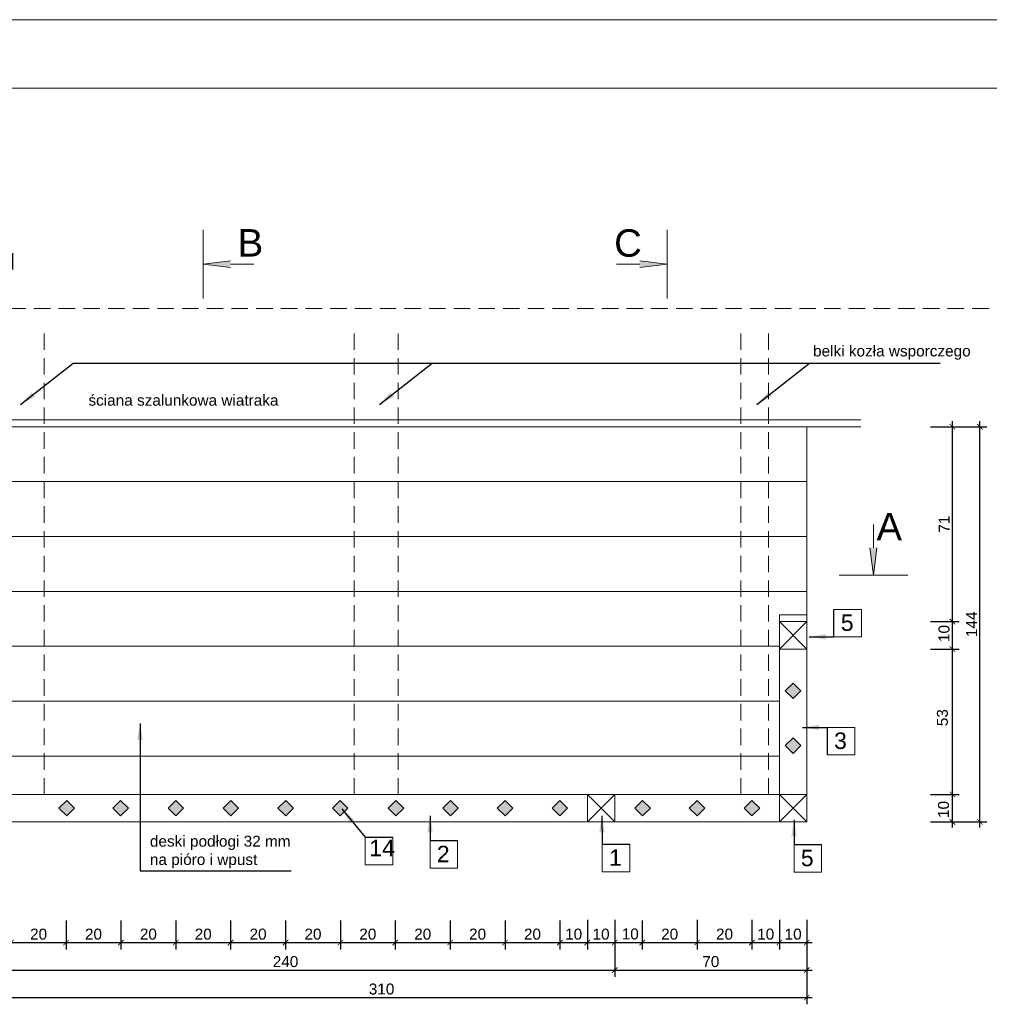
# Model space of a CAD drawing. Header units: millimetres. Extents: x -80660 to 263001, y 590205 to 619905.
# Tile 48 of 64: x 130040 to 133574, y 616317 to 619905. Entities that reach past the tile are written whole.
import ezdxf

# ---------------------------------------------------------------- set-up
doc = ezdxf.new("R2010")
doc.units = ezdxf.units.MM
doc.linetypes.add('DASHEDX2', pattern=[1.5, 1, -0.5])
doc.layers.add('l.c.9', color=3, linetype='Continuous', lineweight=9)
doc.layers.add('l.k.k. 5', color=4, linetype='DASHEDX2', lineweight=5)
doc.styles.add('styl1', font='arial.ttf')
doc.dimstyles.new('stefan', dxfattribs={"dimtxt": 80, "dimasz": 60, "dimexe": 35, "dimexo": 0, "dimgap": 10, "dimtad": 1, "dimdec": 1, "dimlfac": 0.1, "dimtxsty": 'styl1', "dimblk": 'ARCHTICK', "dimcen": 2.5, "dimdle": 25, "dimadec": 0, "dimazin": 0, "dimtfac": 1, "dimtdec": 1, "dimtmove": 0, "dimatfit": 3, "dimfxl": 1, "dimarcsym": 0})
doc.dimstyles.new('stefan - 1', dxfattribs={"dimtxt": 40, "dimasz": 20, "dimexe": 25, "dimexo": 20, "dimgap": 10, "dimtad": 1, "dimdec": 1, "dimlfac": 0.1, "dimtxsty": 'styl1', "dimblk": 'ARCHTICK', "dimcen": 2.5, "dimdle": 20, "dimadec": 0, "dimazin": 0, "dimtfac": 1, "dimtdec": 1, "dimtmove": 0, "dimatfit": 3, "dimfxl": 1, "dimarcsym": 0})

# ---------------------------------------------------------------- blocks, each defined once
blk = doc.blocks.new('_ArchTick')
at = {"color": 0, "const_width": 0.15}
blk.add_lwpolyline([(-0.5, -0.5), (0.5, 0.5)], dxfattribs=at)
blk = doc.blocks.new('*D613')
at = {"layer": 'Defpoints', "color": 0}
for p in [(133439.4, 618421.3), (133539.4, 618421.3), (133439.4, 616981.3)]:
    blk.add_point(p, dxfattribs=at)
at = {"layer": 'l.c.9', "color": 0, "lineweight": -2}
for p, q in [((133459.4, 618421.3), (133564.4, 618421.3)), ((133539.4, 616961.3), (133539.4, 618441.3)), ((133459.4, 616981.3), (133564.4, 616981.3))]:
    blk.add_line(p, q, dxfattribs=at)
at = {"layer": 'l.c.9', "color": 0, "lineweight": -2, "xscale": 20, "yscale": 20, "zscale": 20}
for p, rotation in [((133539.4, 618421.3), 90), ((133539.4, 616981.3), 270)]:
    blk.add_blockref('_ArchTick', p, dxfattribs=dict(at, rotation=rotation))
at = {"layer": 'l.c.9', "color": 0, "insert": (133509.3, 617701.3), "char_height": 40, "attachment_point": 5, "rotation": 90, "style": 'styl1'}
blk.add_mtext('144', dxfattribs=at)
blk = doc.blocks.new('*D612')
at = {"layer": 'Defpoints', "color": 0}
for p in [(133339.4, 618421.3), (133439.4, 618421.3), (133339.1, 617711.3)]:
    blk.add_point(p, dxfattribs=at)
at = {"layer": 'l.c.9', "color": 0, "lineweight": -2}
for p, q in [((133359.4, 618421.3), (133464.4, 618421.3)), ((133439.4, 617691.3), (133439.4, 618441.3)), ((133359.1, 617711.3), (133464.4, 617711.3))]:
    blk.add_line(p, q, dxfattribs=at)
at = {"layer": 'l.c.9', "color": 0, "lineweight": -2, "xscale": 20, "yscale": 20, "zscale": 20}
for p, rotation in [((133439.4, 618421.3), 90), ((133439.4, 617711.3), 270)]:
    blk.add_blockref('_ArchTick', p, dxfattribs=dict(at, rotation=rotation))
at = {"layer": 'l.c.9', "color": 0, "insert": (133409.3, 618066.3), "char_height": 40, "attachment_point": 5, "rotation": 90, "style": 'styl1'}
blk.add_mtext('71', dxfattribs=at)
blk = doc.blocks.new('*D611')
at = {"layer": 'Defpoints', "color": 0}
for p in [(133339.1, 617711.3), (133439.4, 617711.3), (133339.1, 617611.3)]:
    blk.add_point(p, dxfattribs=at)
at = {"layer": 'l.c.9', "color": 0, "lineweight": -2}
for p, q in [((133439.4, 617591.3), (133439.4, 617731.3)), ((133359.1, 617711.3), (133464.4, 617711.3)), ((133359.1, 617611.3), (133464.4, 617611.3))]:
    blk.add_line(p, q, dxfattribs=at)
at = {"layer": 'l.c.9', "color": 0, "lineweight": -2, "xscale": 20, "yscale": 20, "zscale": 20}
for p, rotation in [((133439.4, 617711.3), 90), ((133439.4, 617611.3), 270)]:
    blk.add_blockref('_ArchTick', p, dxfattribs=dict(at, rotation=rotation))
at = {"layer": 'l.c.9', "color": 0, "insert": (133409, 617667.8), "char_height": 40, "attachment_point": 5, "rotation": 90, "style": 'styl1'}
blk.add_mtext('10', dxfattribs=at)
blk = doc.blocks.new('*D610')
at = {"layer": 'Defpoints', "color": 0}
for p in [(133339.1, 617611.3), (133439.4, 617611.3), (133339.1, 617081.3)]:
    blk.add_point(p, dxfattribs=at)
at = {"layer": 'l.c.9', "color": 0, "lineweight": -2}
for p, q in [((133439.4, 617061.3), (133439.4, 617631.3)), ((133359.1, 617611.3), (133464.4, 617611.3)), ((133359.1, 617081.3), (133464.4, 617081.3))]:
    blk.add_line(p, q, dxfattribs=at)
at = {"layer": 'l.c.9', "color": 0, "lineweight": -2, "xscale": 20, "yscale": 20, "zscale": 20}
for p, rotation in [((133439.4, 617611.3), 90), ((133439.4, 617081.3), 270)]:
    blk.add_blockref('_ArchTick', p, dxfattribs=dict(at, rotation=rotation))
at = {"layer": 'l.c.9', "color": 0, "insert": (133403.1, 617361.2), "char_height": 40, "attachment_point": 5, "rotation": 90, "style": 'styl1'}
blk.add_mtext('53', dxfattribs=at)
blk = doc.blocks.new('*D609')
at = {"layer": 'Defpoints', "color": 0}
for p in [(133339.1, 617081.3), (133439.4, 617081.3), (133339.1, 616981.3)]:
    blk.add_point(p, dxfattribs=at)
at = {"layer": 'l.c.9', "color": 0, "lineweight": -2}
for p, q in [((133359.1, 617081.3), (133464.4, 617081.3)), ((133439.4, 616961.3), (133439.4, 617101.3)), ((133359.1, 616981.3), (133464.4, 616981.3))]:
    blk.add_line(p, q, dxfattribs=at)
at = {"layer": 'l.c.9', "color": 0, "lineweight": -2, "xscale": 20, "yscale": 20, "zscale": 20}
for p, rotation in [((133439.4, 617081.3), 90), ((133439.4, 616981.3), 270)]:
    blk.add_blockref('_ArchTick', p, dxfattribs=dict(at, rotation=rotation))
at = {"layer": 'l.c.9', "color": 0, "insert": (133407.2, 617026.6), "char_height": 40, "attachment_point": 5, "rotation": 90, "style": 'styl1'}
blk.add_mtext('10', dxfattribs=at)
blk = doc.blocks.new('*D634')
at = {"layer": 'Defpoints', "color": 0}
for p in [(132208.9, 616641.6), (132308.9, 616641.6), (132308.9, 616541.6)]:
    blk.add_point(p, dxfattribs=at)
at = {"layer": 'l.c.9', "color": 0, "lineweight": -2}
for p, q in [((132208.9, 616621.6), (132208.9, 616516.6)), ((132308.9, 616621.6), (132308.9, 616516.6)), ((132188.9, 616541.6), (132328.9, 616541.6))]:
    blk.add_line(p, q, dxfattribs=at)
at = {"layer": 'l.c.9', "color": 0, "lineweight": -2, "xscale": 20, "yscale": 20, "zscale": 20, "rotation": 180}
blk.add_blockref('_ArchTick', (132208.9, 616541.6), dxfattribs=at)
at = {"layer": 'l.c.9', "color": 0, "lineweight": -2, "xscale": 20, "yscale": 20, "zscale": 20}
blk.add_blockref('_ArchTick', (132308.9, 616541.6), dxfattribs=at)
at = {"layer": 'l.c.9', "color": 0, "insert": (132265.3, 616572.8), "char_height": 40, "attachment_point": 5, "style": 'styl1'}
blk.add_mtext('10', dxfattribs=at)
blk = doc.blocks.new('*D627')
at = {"layer": 'Defpoints', "color": 0}
for p in [(129808.9, 616541.6), (132208.9, 616541.6), (132208.9, 616441.6)]:
    blk.add_point(p, dxfattribs=at)
at = {"layer": 'l.c.9', "color": 0, "lineweight": -2}
for p, q in [((129808.9, 616521.6), (129808.9, 616416.6)), ((132208.9, 616521.6), (132208.9, 616416.6)), ((129788.9, 616441.6), (132228.9, 616441.6))]:
    blk.add_line(p, q, dxfattribs=at)
at = {"layer": 'l.c.9', "color": 0, "lineweight": -2, "xscale": 20, "yscale": 20, "zscale": 20, "rotation": 180}
blk.add_blockref('_ArchTick', (129808.9, 616441.6), dxfattribs=at)
at = {"layer": 'l.c.9', "color": 0, "lineweight": -2, "xscale": 20, "yscale": 20, "zscale": 20}
blk.add_blockref('_ArchTick', (132208.9, 616441.6), dxfattribs=at)
at = {"layer": 'l.c.9', "color": 0, "insert": (131008.9, 616472.1), "char_height": 40, "attachment_point": 5, "style": 'styl1'}
blk.add_mtext('240', dxfattribs=at)
blk = doc.blocks.new('*D626')
at = {"layer": 'Defpoints', "color": 0}
for p in [(132008.9, 616641.6), (132108.9, 616641.6), (132108.9, 616541.6)]:
    blk.add_point(p, dxfattribs=at)
at = {"layer": 'l.c.9', "color": 0, "lineweight": -2}
for p, q in [((132008.9, 616621.6), (132008.9, 616516.6)), ((132108.9, 616621.6), (132108.9, 616516.6)), ((131988.9, 616541.6), (132128.9, 616541.6))]:
    blk.add_line(p, q, dxfattribs=at)
at = {"layer": 'l.c.9', "color": 0, "lineweight": -2, "xscale": 20, "yscale": 20, "zscale": 20, "rotation": 180}
blk.add_blockref('_ArchTick', (132008.9, 616541.6), dxfattribs=at)
at = {"layer": 'l.c.9', "color": 0, "lineweight": -2, "xscale": 20, "yscale": 20, "zscale": 20}
blk.add_blockref('_ArchTick', (132108.9, 616541.6), dxfattribs=at)
at = {"layer": 'l.c.9', "color": 0, "insert": (132058.9, 616572.1), "char_height": 40, "attachment_point": 5, "style": 'styl1'}
blk.add_mtext('10', dxfattribs=at)
blk = doc.blocks.new('*D625')
at = {"layer": 'Defpoints', "color": 0}
for p in [(131808.9, 616641.6), (132008.9, 616641.6), (132008.9, 616541.6)]:
    blk.add_point(p, dxfattribs=at)
at = {"layer": 'l.c.9', "color": 0, "lineweight": -2}
for p, q in [((131808.9, 616621.6), (131808.9, 616516.6)), ((132008.9, 616621.6), (132008.9, 616516.6)), ((131788.9, 616541.6), (132028.9, 616541.6))]:
    blk.add_line(p, q, dxfattribs=at)
at = {"layer": 'l.c.9', "color": 0, "lineweight": -2, "xscale": 20, "yscale": 20, "zscale": 20, "rotation": 180}
blk.add_blockref('_ArchTick', (131808.9, 616541.6), dxfattribs=at)
at = {"layer": 'l.c.9', "color": 0, "lineweight": -2, "xscale": 20, "yscale": 20, "zscale": 20}
blk.add_blockref('_ArchTick', (132008.9, 616541.6), dxfattribs=at)
at = {"layer": 'l.c.9', "color": 0, "insert": (131908.9, 616572.1), "char_height": 40, "attachment_point": 5, "style": 'styl1'}
blk.add_mtext('20', dxfattribs=at)
blk = doc.blocks.new('*D624')
at = {"layer": 'Defpoints', "color": 0}
for p in [(131608.9, 616641.6), (131808.9, 616641.6), (131808.9, 616541.6)]:
    blk.add_point(p, dxfattribs=at)
at = {"layer": 'l.c.9', "color": 0, "lineweight": -2}
for p, q in [((131608.9, 616621.6), (131608.9, 616516.6)), ((131808.9, 616621.6), (131808.9, 616516.6)), ((131588.9, 616541.6), (131828.9, 616541.6))]:
    blk.add_line(p, q, dxfattribs=at)
at = {"layer": 'l.c.9', "color": 0, "lineweight": -2, "xscale": 20, "yscale": 20, "zscale": 20, "rotation": 180}
blk.add_blockref('_ArchTick', (131608.9, 616541.6), dxfattribs=at)
at = {"layer": 'l.c.9', "color": 0, "lineweight": -2, "xscale": 20, "yscale": 20, "zscale": 20}
blk.add_blockref('_ArchTick', (131808.9, 616541.6), dxfattribs=at)
at = {"layer": 'l.c.9', "color": 0, "insert": (131708.9, 616572.1), "char_height": 40, "attachment_point": 5, "style": 'styl1'}
blk.add_mtext('20', dxfattribs=at)
blk = doc.blocks.new('*D623')
at = {"layer": 'Defpoints', "color": 0}
for p in [(131408.9, 616641.6), (131608.9, 616641.6), (131608.9, 616541.6)]:
    blk.add_point(p, dxfattribs=at)
at = {"layer": 'l.c.9', "color": 0, "lineweight": -2}
for p, q in [((131408.9, 616621.6), (131408.9, 616516.6)), ((131608.9, 616621.6), (131608.9, 616516.6)), ((131388.9, 616541.6), (131628.9, 616541.6))]:
    blk.add_line(p, q, dxfattribs=at)
at = {"layer": 'l.c.9', "color": 0, "lineweight": -2, "xscale": 20, "yscale": 20, "zscale": 20, "rotation": 180}
blk.add_blockref('_ArchTick', (131408.9, 616541.6), dxfattribs=at)
at = {"layer": 'l.c.9', "color": 0, "lineweight": -2, "xscale": 20, "yscale": 20, "zscale": 20}
blk.add_blockref('_ArchTick', (131608.9, 616541.6), dxfattribs=at)
at = {"layer": 'l.c.9', "color": 0, "insert": (131508.9, 616572.1), "char_height": 40, "attachment_point": 5, "style": 'styl1'}
blk.add_mtext('20', dxfattribs=at)
blk = doc.blocks.new('*D622')
at = {"layer": 'Defpoints', "color": 0}
for p in [(131208.9, 616641.6), (131408.9, 616641.6), (131408.9, 616541.6)]:
    blk.add_point(p, dxfattribs=at)
at = {"layer": 'l.c.9', "color": 0, "lineweight": -2}
for p, q in [((131208.9, 616621.6), (131208.9, 616516.6)), ((131408.9, 616621.6), (131408.9, 616516.6)), ((131188.9, 616541.6), (131428.9, 616541.6))]:
    blk.add_line(p, q, dxfattribs=at)
at = {"layer": 'l.c.9', "color": 0, "lineweight": -2, "xscale": 20, "yscale": 20, "zscale": 20, "rotation": 180}
blk.add_blockref('_ArchTick', (131208.9, 616541.6), dxfattribs=at)
at = {"layer": 'l.c.9', "color": 0, "lineweight": -2, "xscale": 20, "yscale": 20, "zscale": 20}
blk.add_blockref('_ArchTick', (131408.9, 616541.6), dxfattribs=at)
at = {"layer": 'l.c.9', "color": 0, "insert": (131308.9, 616572.1), "char_height": 40, "attachment_point": 5, "style": 'styl1'}
blk.add_mtext('20', dxfattribs=at)
blk = doc.blocks.new('*D621')
at = {"layer": 'Defpoints', "color": 0}
for p in [(131008.9, 616641.6), (131208.9, 616641.6), (131208.9, 616541.6)]:
    blk.add_point(p, dxfattribs=at)
at = {"layer": 'l.c.9', "color": 0, "lineweight": -2}
for p, q in [((131008.9, 616621.6), (131008.9, 616516.6)), ((131208.9, 616621.6), (131208.9, 616516.6)), ((130988.9, 616541.6), (131228.9, 616541.6))]:
    blk.add_line(p, q, dxfattribs=at)
at = {"layer": 'l.c.9', "color": 0, "lineweight": -2, "xscale": 20, "yscale": 20, "zscale": 20, "rotation": 180}
blk.add_blockref('_ArchTick', (131008.9, 616541.6), dxfattribs=at)
at = {"layer": 'l.c.9', "color": 0, "lineweight": -2, "xscale": 20, "yscale": 20, "zscale": 20}
blk.add_blockref('_ArchTick', (131208.9, 616541.6), dxfattribs=at)
at = {"layer": 'l.c.9', "color": 0, "insert": (131108.9, 616572.1), "char_height": 40, "attachment_point": 5, "style": 'styl1'}
blk.add_mtext('20', dxfattribs=at)
blk = doc.blocks.new('*D620')
at = {"layer": 'Defpoints', "color": 0}
for p in [(130808.9, 616641.6), (131008.9, 616641.6), (131008.9, 616541.6)]:
    blk.add_point(p, dxfattribs=at)
at = {"layer": 'l.c.9', "color": 0, "lineweight": -2}
for p, q in [((130808.9, 616621.6), (130808.9, 616516.6)), ((131008.9, 616621.6), (131008.9, 616516.6)), ((130788.9, 616541.6), (131028.9, 616541.6))]:
    blk.add_line(p, q, dxfattribs=at)
at = {"layer": 'l.c.9', "color": 0, "lineweight": -2, "xscale": 20, "yscale": 20, "zscale": 20, "rotation": 180}
blk.add_blockref('_ArchTick', (130808.9, 616541.6), dxfattribs=at)
at = {"layer": 'l.c.9', "color": 0, "lineweight": -2, "xscale": 20, "yscale": 20, "zscale": 20}
blk.add_blockref('_ArchTick', (131008.9, 616541.6), dxfattribs=at)
at = {"layer": 'l.c.9', "color": 0, "insert": (130908.9, 616572.1), "char_height": 40, "attachment_point": 5, "style": 'styl1'}
blk.add_mtext('20', dxfattribs=at)
blk = doc.blocks.new('*D619')
at = {"layer": 'Defpoints', "color": 0}
for p in [(130608.9, 616641.6), (130808.9, 616641.6), (130808.9, 616541.6)]:
    blk.add_point(p, dxfattribs=at)
at = {"layer": 'l.c.9', "color": 0, "lineweight": -2}
for p, q in [((130608.9, 616621.6), (130608.9, 616516.6)), ((130808.9, 616621.6), (130808.9, 616516.6)), ((130588.9, 616541.6), (130828.9, 616541.6))]:
    blk.add_line(p, q, dxfattribs=at)
at = {"layer": 'l.c.9', "color": 0, "lineweight": -2, "xscale": 20, "yscale": 20, "zscale": 20, "rotation": 180}
blk.add_blockref('_ArchTick', (130608.9, 616541.6), dxfattribs=at)
at = {"layer": 'l.c.9', "color": 0, "lineweight": -2, "xscale": 20, "yscale": 20, "zscale": 20}
blk.add_blockref('_ArchTick', (130808.9, 616541.6), dxfattribs=at)
at = {"layer": 'l.c.9', "color": 0, "insert": (130708.9, 616572.1), "char_height": 40, "attachment_point": 5, "style": 'styl1'}
blk.add_mtext('20', dxfattribs=at)
blk = doc.blocks.new('*D618')
at = {"layer": 'Defpoints', "color": 0}
for p in [(130408.9, 616641.6), (130608.9, 616641.6), (130608.9, 616541.6)]:
    blk.add_point(p, dxfattribs=at)
at = {"layer": 'l.c.9', "color": 0, "lineweight": -2}
for p, q in [((130408.9, 616621.6), (130408.9, 616516.6)), ((130608.9, 616621.6), (130608.9, 616516.6)), ((130388.9, 616541.6), (130628.9, 616541.6))]:
    blk.add_line(p, q, dxfattribs=at)
at = {"layer": 'l.c.9', "color": 0, "lineweight": -2, "xscale": 20, "yscale": 20, "zscale": 20, "rotation": 180}
blk.add_blockref('_ArchTick', (130408.9, 616541.6), dxfattribs=at)
at = {"layer": 'l.c.9', "color": 0, "lineweight": -2, "xscale": 20, "yscale": 20, "zscale": 20}
blk.add_blockref('_ArchTick', (130608.9, 616541.6), dxfattribs=at)
at = {"layer": 'l.c.9', "color": 0, "insert": (130508.9, 616572.1), "char_height": 40, "attachment_point": 5, "style": 'styl1'}
blk.add_mtext('20', dxfattribs=at)
blk = doc.blocks.new('*D617')
at = {"layer": 'Defpoints', "color": 0}
for p in [(130208.9, 616641.6), (130408.9, 616641.6), (130408.9, 616541.6)]:
    blk.add_point(p, dxfattribs=at)
at = {"layer": 'l.c.9', "color": 0, "lineweight": -2}
for p, q in [((130208.9, 616621.6), (130208.9, 616516.6)), ((130408.9, 616621.6), (130408.9, 616516.6)), ((130188.9, 616541.6), (130428.9, 616541.6))]:
    blk.add_line(p, q, dxfattribs=at)
at = {"layer": 'l.c.9', "color": 0, "lineweight": -2, "xscale": 20, "yscale": 20, "zscale": 20, "rotation": 180}
blk.add_blockref('_ArchTick', (130208.9, 616541.6), dxfattribs=at)
at = {"layer": 'l.c.9', "color": 0, "lineweight": -2, "xscale": 20, "yscale": 20, "zscale": 20}
blk.add_blockref('_ArchTick', (130408.9, 616541.6), dxfattribs=at)
at = {"layer": 'l.c.9', "color": 0, "insert": (130308.9, 616572.1), "char_height": 40, "attachment_point": 5, "style": 'styl1'}
blk.add_mtext('20', dxfattribs=at)
blk = doc.blocks.new('*D616')
at = {"layer": 'Defpoints', "color": 0}
for p in [(130008.9, 616641.6), (130208.9, 616641.6), (130208.9, 616541.6)]:
    blk.add_point(p, dxfattribs=at)
at = {"layer": 'l.c.9', "color": 0, "lineweight": -2}
for p, q in [((130008.9, 616621.6), (130008.9, 616516.6)), ((130208.9, 616621.6), (130208.9, 616516.6)), ((129988.9, 616541.6), (130228.9, 616541.6))]:
    blk.add_line(p, q, dxfattribs=at)
at = {"layer": 'l.c.9', "color": 0, "lineweight": -2, "xscale": 20, "yscale": 20, "zscale": 20, "rotation": 180}
blk.add_blockref('_ArchTick', (130008.9, 616541.6), dxfattribs=at)
at = {"layer": 'l.c.9', "color": 0, "lineweight": -2, "xscale": 20, "yscale": 20, "zscale": 20}
blk.add_blockref('_ArchTick', (130208.9, 616541.6), dxfattribs=at)
at = {"layer": 'l.c.9', "color": 0, "insert": (130108.9, 616572.1), "char_height": 40, "attachment_point": 5, "style": 'styl1'}
blk.add_mtext('20', dxfattribs=at)
blk = doc.blocks.new('*D635')
at = {"layer": 'Defpoints', "color": 0}
for p in [(132108.9, 616644.2), (132208.9, 616644.2), (132208.9, 616541.6)]:
    blk.add_point(p, dxfattribs=at)
at = {"layer": 'l.c.9', "color": 0, "lineweight": -2}
for p, q in [((132108.9, 616624.2), (132108.9, 616516.6)), ((132208.9, 616624.2), (132208.9, 616516.6)), ((132088.9, 616541.6), (132228.9, 616541.6))]:
    blk.add_line(p, q, dxfattribs=at)
at = {"layer": 'l.c.9', "color": 0, "lineweight": -2, "xscale": 20, "yscale": 20, "zscale": 20, "rotation": 180}
blk.add_blockref('_ArchTick', (132108.9, 616541.6), dxfattribs=at)
at = {"layer": 'l.c.9', "color": 0, "lineweight": -2, "xscale": 20, "yscale": 20, "zscale": 20}
blk.add_blockref('_ArchTick', (132208.9, 616541.6), dxfattribs=at)
at = {"layer": 'l.c.9', "color": 0, "insert": (132158.9, 616572.1), "char_height": 40, "attachment_point": 5, "style": 'styl1'}
blk.add_mtext('10', dxfattribs=at)
blk = doc.blocks.new('*D636')
at = {"layer": 'Defpoints', "color": 0}
for p in [(132308.9, 616641.6), (132508.8, 616644.2), (132508.8, 616541.6)]:
    blk.add_point(p, dxfattribs=at)
at = {"layer": 'l.c.9', "color": 0, "lineweight": -2}
for p, q in [((132308.9, 616621.6), (132308.9, 616516.6)), ((132508.8, 616624.2), (132508.8, 616516.6)), ((132288.9, 616541.6), (132528.8, 616541.6))]:
    blk.add_line(p, q, dxfattribs=at)
at = {"layer": 'l.c.9', "color": 0, "lineweight": -2, "xscale": 20, "yscale": 20, "zscale": 20, "rotation": 180}
blk.add_blockref('_ArchTick', (132308.9, 616541.6), dxfattribs=at)
at = {"layer": 'l.c.9', "color": 0, "lineweight": -2, "xscale": 20, "yscale": 20, "zscale": 20}
blk.add_blockref('_ArchTick', (132508.8, 616541.6), dxfattribs=at)
at = {"layer": 'l.c.9', "color": 0, "insert": (132408.9, 616572.1), "char_height": 40, "attachment_point": 5, "style": 'styl1'}
blk.add_mtext('20', dxfattribs=at)
blk = doc.blocks.new('*D637')
at = {"layer": 'Defpoints', "color": 0}
for p in [(132508.8, 616644.2), (132708.9, 616644.2), (132708.9, 616541.6)]:
    blk.add_point(p, dxfattribs=at)
at = {"layer": 'l.c.9', "color": 0, "lineweight": -2}
for p, q in [((132508.8, 616624.2), (132508.8, 616516.6)), ((132708.9, 616624.2), (132708.9, 616516.6)), ((132488.8, 616541.6), (132728.9, 616541.6))]:
    blk.add_line(p, q, dxfattribs=at)
at = {"layer": 'l.c.9', "color": 0, "lineweight": -2, "xscale": 20, "yscale": 20, "zscale": 20, "rotation": 180}
blk.add_blockref('_ArchTick', (132508.8, 616541.6), dxfattribs=at)
at = {"layer": 'l.c.9', "color": 0, "lineweight": -2, "xscale": 20, "yscale": 20, "zscale": 20}
blk.add_blockref('_ArchTick', (132708.9, 616541.6), dxfattribs=at)
at = {"layer": 'l.c.9', "color": 0, "insert": (132608.9, 616572.1), "char_height": 40, "attachment_point": 5, "style": 'styl1'}
blk.add_mtext('20', dxfattribs=at)
blk = doc.blocks.new('*D638')
at = {"layer": 'Defpoints', "color": 0}
for p in [(132708.9, 616644.2), (132808.9, 616644.2), (132808.9, 616541.6)]:
    blk.add_point(p, dxfattribs=at)
at = {"layer": 'l.c.9', "color": 0, "lineweight": -2}
for p, q in [((132708.9, 616624.2), (132708.9, 616516.6)), ((132808.9, 616624.2), (132808.9, 616516.6)), ((132688.9, 616541.6), (132828.9, 616541.6))]:
    blk.add_line(p, q, dxfattribs=at)
at = {"layer": 'l.c.9', "color": 0, "lineweight": -2, "xscale": 20, "yscale": 20, "zscale": 20, "rotation": 180}
blk.add_blockref('_ArchTick', (132708.9, 616541.6), dxfattribs=at)
at = {"layer": 'l.c.9', "color": 0, "lineweight": -2, "xscale": 20, "yscale": 20, "zscale": 20}
blk.add_blockref('_ArchTick', (132808.9, 616541.6), dxfattribs=at)
at = {"layer": 'l.c.9', "color": 0, "insert": (132758.9, 616572.1), "char_height": 40, "attachment_point": 5, "style": 'styl1'}
blk.add_mtext('10', dxfattribs=at)
blk = doc.blocks.new('*D639')
at = {"layer": 'Defpoints', "color": 0}
for p in [(132808.9, 616644.2), (132908.9, 616644.2), (132908.9, 616541.6)]:
    blk.add_point(p, dxfattribs=at)
at = {"layer": 'l.c.9', "color": 0, "lineweight": -2}
for p, q in [((132808.9, 616624.2), (132808.9, 616516.6)), ((132908.9, 616624.2), (132908.9, 616516.6)), ((132788.9, 616541.6), (132928.9, 616541.6))]:
    blk.add_line(p, q, dxfattribs=at)
at = {"layer": 'l.c.9', "color": 0, "lineweight": -2, "xscale": 20, "yscale": 20, "zscale": 20, "rotation": 180}
blk.add_blockref('_ArchTick', (132808.9, 616541.6), dxfattribs=at)
at = {"layer": 'l.c.9', "color": 0, "lineweight": -2, "xscale": 20, "yscale": 20, "zscale": 20}
blk.add_blockref('_ArchTick', (132908.9, 616541.6), dxfattribs=at)
at = {"layer": 'l.c.9', "color": 0, "insert": (132858.9, 616572.1), "char_height": 40, "attachment_point": 5, "style": 'styl1'}
blk.add_mtext('10', dxfattribs=at)
blk = doc.blocks.new('*D659')
at = {"layer": 'Defpoints', "color": 0}
for p in [(132208.9, 616541.6), (132908.9, 616541.6), (132908.9, 616441.6)]:
    blk.add_point(p, dxfattribs=at)
at = {"layer": 'l.c.9', "color": 0, "lineweight": -2}
for p, q in [((132208.9, 616521.6), (132208.9, 616416.6)), ((132908.9, 616521.6), (132908.9, 616416.6)), ((132188.9, 616441.6), (132928.9, 616441.6))]:
    blk.add_line(p, q, dxfattribs=at)
at = {"layer": 'l.c.9', "color": 0, "lineweight": -2, "xscale": 20, "yscale": 20, "zscale": 20, "rotation": 180}
blk.add_blockref('_ArchTick', (132208.9, 616441.6), dxfattribs=at)
at = {"layer": 'l.c.9', "color": 0, "lineweight": -2, "xscale": 20, "yscale": 20, "zscale": 20}
blk.add_blockref('_ArchTick', (132908.9, 616441.6), dxfattribs=at)
at = {"layer": 'l.c.9', "color": 0, "insert": (132558.9, 616472.1), "char_height": 40, "attachment_point": 5, "style": 'styl1'}
blk.add_mtext('70', dxfattribs=at)
blk = doc.blocks.new('*D660')
at = {"layer": 'Defpoints', "color": 0}
for p in [(129808.9, 616441.6), (132908.9, 616441.6), (132908.9, 616341.6)]:
    blk.add_point(p, dxfattribs=at)
at = {"layer": 'l.c.9', "color": 0, "lineweight": -2}
for p, q in [((129808.9, 616421.6), (129808.9, 616316.6)), ((132908.9, 616421.6), (132908.9, 616316.6)), ((129788.9, 616341.6), (132928.9, 616341.6))]:
    blk.add_line(p, q, dxfattribs=at)
at = {"layer": 'l.c.9', "color": 0, "lineweight": -2, "xscale": 20, "yscale": 20, "zscale": 20, "rotation": 180}
blk.add_blockref('_ArchTick', (129808.9, 616341.6), dxfattribs=at)
at = {"layer": 'l.c.9', "color": 0, "lineweight": -2, "xscale": 20, "yscale": 20, "zscale": 20}
blk.add_blockref('_ArchTick', (132908.9, 616341.6), dxfattribs=at)
at = {"layer": 'l.c.9', "color": 0, "insert": (131358.9, 616372.1), "char_height": 40, "attachment_point": 5, "style": 'styl1'}
blk.add_mtext('310', dxfattribs=at)

msp = doc.modelspace()

# ---------------------------------------------------------------- hatches: boundary and pattern name
at = {"layer": 'l.c.9'}
for points in [[(130708.12, 619013.65), (130808.12, 619026.15), (130808.12, 619001.15)], [(132400.13, 619013.65), (132300.13, 619026.15), (132300.13, 619001.15)], [(133151.43, 617880.02), (133163.93, 617980.02), (133138.93, 617980.02)], [(132887, 617459.13), (132858.71, 617487.41), (132830.43, 617459.13), (132858.71, 617430.85)], [(132858.71, 617287.41), (132830.43, 617259.13), (132858.71, 617230.85), (132887, 617259.13)], [(130239.66, 617031.25), (130211.37, 617059.54), (130183.09, 617031.25), (130211.37, 617002.97)], [(130436.03, 617031.25), (130407.75, 617059.54), (130379.46, 617031.25), (130407.75, 617002.97)], [(130637.34, 617031.25), (130609.05, 617059.54), (130580.77, 617031.25), (130609.05, 617002.97)], [(130837.92, 617031.25), (130809.64, 617059.54), (130781.35, 617031.25), (130809.64, 617002.97)], [(131009.71, 617059.54), (130981.43, 617031.25), (131009.71, 617002.97), (131038, 617031.25)], [(131236.38, 617031.25), (131208.09, 617059.54), (131179.81, 617031.25), (131208.09, 617002.97)], [(131439.62, 617031.25), (131411.34, 617059.54), (131383.05, 617031.25), (131411.34, 617002.97)], [(131610.2, 617059.54), (131581.92, 617031.25), (131610.2, 617002.97), (131638.49, 617031.25)], [(131837.11, 617031.25), (131808.83, 617059.54), (131780.54, 617031.25), (131808.83, 617002.97)], [(132037.17, 617031.25), (132008.89, 617059.54), (131980.61, 617031.25), (132008.89, 617002.97)], [(132310.2, 617059.54), (132281.92, 617031.25), (132310.2, 617002.97), (132338.49, 617031.25)], [(132537.11, 617031.25), (132508.83, 617059.54), (132480.54, 617031.25), (132508.83, 617002.97)], [(132737.17, 617031.25), (132708.89, 617059.54), (132680.61, 617031.25), (132708.89, 617002.97)]]:
    msp.add_hatch(color=0, dxfattribs=at).paths.add_polyline_path(points)

# ---------------------------------------------------------------- linework, layer by layer
at = {"layer": 'l.c.9', "color": 0}
for p, q in [((128231.57, 619904.52), (138731.57, 619904.52)), ((128981.57, 619654.52), (138606.57, 619654.52)), ((130708.12, 619138.65), (130708.12, 618888.65)), ((132400.13, 619138.65), (132400.13, 618888.65)), ((130708.12, 619013.65), (130808.12, 619026.15)), ((132400.13, 619013.65), (132300.13, 619026.15)), ((130708.12, 619013.65), (130808.12, 619001.15)), ((130893.3, 619013.65), (130808.12, 619013.65)), ((132214.95, 619013.65), (132300.13, 619013.65)), ((132400.13, 619013.65), (132300.13, 619001.15)), ((129648.89, 618446.25), (133105.5, 618446.25)), ((129623.89, 618421.25), (133105.5, 618421.25)), ((132908.89, 616981.25), (132908.89, 618421.25)), ((129908.89, 618221.25), (132908.89, 618221.25)), ((133151.43, 618065.2), (133151.43, 617980.02)), ((129908.89, 618021.25), (132908.89, 618021.25)), ((133151.43, 617880.02), (133138.93, 617980.02)), ((133151.43, 617880.02), (133163.93, 617980.02)), ((133276.43, 617880.02), (133026.43, 617880.02)), ((129908.89, 617821.25), (132908.89, 617821.25)), ((132808.89, 617736.25), (132908.89, 617736.25)), ((132808.89, 616981.25), (132808.89, 617736.25)), ((132808.89, 617711.25), (132908.89, 617611.25)), ((132908.89, 617711.25), (132808.89, 617611.25)), ((132808.89, 617711.25), (132908.89, 617711.25)), ((129908.89, 617621.25), (132808.89, 617621.25)), ((132808.89, 617611.25), (132908.89, 617611.25)), ((132830.43, 617459.13), (132858.71, 617487.41)), ((132830.43, 617459.13), (132858.71, 617487.41)), ((132858.71, 617487.41), (132887, 617459.13)), ((132830.43, 617459.13), (132858.71, 617430.85)), ((132858.71, 617430.85), (132887, 617459.13)), ((129908.89, 617421.25), (132808.89, 617421.25)), ((132830.43, 617259.13), (132858.71, 617287.41)), ((132830.43, 617259.13), (132858.71, 617287.41)), ((132830.43, 617259.13), (132858.71, 617230.85)), ((132858.71, 617287.41), (132887, 617259.13)), ((132858.71, 617230.85), (132887, 617259.13)), ((129908.89, 617221.25), (132808.89, 617221.25)), ((129808.89, 617081.25), (132908.89, 617081.25)), ((132108.89, 617081.25), (132208.89, 616981.25)), ((132208.89, 617081.25), (132108.89, 616981.25)), ((132108.89, 616981.25), (132108.89, 617081.25)), ((132208.89, 616981.25), (132208.89, 617081.25)), ((132808.89, 617081.25), (132908.89, 616981.25)), ((132908.89, 617081.25), (132808.89, 616981.25)), ((130183.09, 617031.25), (130211.37, 617059.54)), ((130183.09, 617031.25), (130211.37, 617059.54)), ((130211.37, 617059.54), (130239.66, 617031.25)), ((130379.46, 617031.25), (130407.75, 617059.54)), ((130379.46, 617031.25), (130407.75, 617059.54)), ((130407.75, 617059.54), (130436.03, 617031.25)), ((130580.77, 617031.25), (130609.05, 617059.54)), ((130580.77, 617031.25), (130609.05, 617059.54)), ((130609.05, 617059.54), (130637.34, 617031.25)), ((130781.35, 617031.25), (130809.64, 617059.54)), ((130781.35, 617031.25), (130809.64, 617059.54)), ((130809.64, 617059.54), (130837.92, 617031.25)), ((130981.43, 617031.25), (131009.71, 617059.54)), ((130981.43, 617031.25), (131009.71, 617059.54)), ((131009.71, 617059.54), (131038, 617031.25)), ((131179.81, 617031.25), (131208.09, 617059.54)), ((131179.81, 617031.25), (131208.09, 617059.54)), ((131208.09, 617059.54), (131236.38, 617031.25)), ((131383.05, 617031.25), (131411.34, 617059.54)), ((131383.05, 617031.25), (131411.34, 617059.54)), ((131411.34, 617059.54), (131439.62, 617031.25)), ((131581.92, 617031.25), (131610.2, 617059.54)), ((131581.92, 617031.25), (131610.2, 617059.54)), ((131610.2, 617059.54), (131638.49, 617031.25)), ((131780.54, 617031.25), (131808.83, 617059.54)), ((131780.54, 617031.25), (131808.83, 617059.54)), ((131808.83, 617059.54), (131837.11, 617031.25)), ((131980.61, 617031.25), (132008.89, 617059.54)), ((132008.89, 617059.54), (132037.17, 617031.25)), ((132281.92, 617031.25), (132310.2, 617059.54)), ((132281.92, 617031.25), (132310.2, 617059.54)), ((132310.2, 617059.54), (132338.49, 617031.25)), ((132480.54, 617031.25), (132508.83, 617059.54)), ((132480.54, 617031.25), (132508.83, 617059.54)), ((132508.83, 617059.54), (132537.11, 617031.25)), ((132680.61, 617031.25), (132708.89, 617059.54)), ((132708.89, 617059.54), (132737.17, 617031.25)), ((130183.09, 617031.25), (130211.37, 617002.97)), ((130211.37, 617002.97), (130239.66, 617031.25)), ((130379.46, 617031.25), (130407.75, 617002.97)), ((130407.75, 617002.97), (130436.03, 617031.25)), ((130580.77, 617031.25), (130609.05, 617002.97)), ((130609.05, 617002.97), (130637.34, 617031.25)), ((130781.35, 617031.25), (130809.64, 617002.97)), ((130809.64, 617002.97), (130837.92, 617031.25)), ((130981.43, 617031.25), (131009.71, 617002.97)), ((131009.71, 617002.97), (131038, 617031.25)), ((131179.81, 617031.25), (131208.09, 617002.97)), ((131208.09, 617002.97), (131236.38, 617031.25)), ((131383.05, 617031.25), (131411.34, 617002.97)), ((131411.34, 617002.97), (131439.62, 617031.25)), ((131581.92, 617031.25), (131610.2, 617002.97)), ((131610.2, 617002.97), (131638.49, 617031.25)), ((131780.54, 617031.25), (131808.83, 617002.97)), ((131808.83, 617002.97), (131837.11, 617031.25)), ((131980.61, 617031.25), (132008.89, 617002.97)), ((132008.89, 617002.97), (132037.17, 617031.25)), ((132281.92, 617031.25), (132310.2, 617002.97)), ((132310.2, 617002.97), (132338.49, 617031.25)), ((132480.54, 617031.25), (132508.83, 617002.97)), ((132508.83, 617002.97), (132537.11, 617031.25)), ((132680.61, 617031.25), (132708.89, 617002.97)), ((132708.89, 617002.97), (132737.17, 617031.25)), ((129808.89, 616981.25), (132908.89, 616981.25))]:
    msp.add_line(p, q, dxfattribs=at)
for points in [[(133007.84, 617655.75), (133007.84, 617755.75), (133108.08, 617755.75), (133108.08, 617655.75)], [(132983.35, 617225.61), (132983.35, 617325.61), (133083.59, 617325.61), (133083.59, 617225.61)], [(131299.52, 616825.43), (131299.52, 616925.43), (131399.76, 616925.43), (131399.76, 616825.43)], [(131535.59, 616812.94), (131535.59, 616912.94), (131635.83, 616912.94), (131635.83, 616812.94)], [(132163.15, 616799.74), (132163.15, 616899.74), (132263.39, 616899.74), (132263.39, 616799.74)], [(132862.22, 616798.37), (132862.22, 616898.37), (132962.46, 616898.37), (132962.46, 616798.37)]]:
    msp.add_lwpolyline(points, close=True, dxfattribs=at)
at = {"layer": 'l.k.k. 5', "color": 0, "ltscale": 60}
for p, q in [((129282.04, 618851.87), (133875.3, 618851.87)), ((130128.89, 617081.25), (130128.89, 618780.65)), ((131258.89, 617081.25), (131258.89, 618780.65)), ((131418.89, 617081.25), (131418.89, 618780.65)), ((132668.89, 617081.25), (132668.89, 618780.65)), ((132768.89, 617081.25), (132768.89, 618780.65))]:
    msp.add_line(p, q, dxfattribs=at)

# ---------------------------------------------------------------- texts
at = {"layer": 'l.c.9', "color": 0, "width": 2924.252, "attachment_point": 1}
for s, insert, char_height in [('{\\fArial|b0|i0|c238|p34;B}', (130834.43, 619141.38), 100), ('{\\fArial|b0|i0|c238|p34;C}', (132206.59, 619140.68), 100), ('\\pl59.9444;{\\fArial|b1|i0|c238|p34;RZUT GALERYJKI}', (129235.62, 619054.01), 60), ('{\\fArial|b0|i0|c238|p34;belki kozła wsporczego}', (132931.48, 618717.45), 40), ('{\\fArial|b0|i0|c238|p34;ściana szalunkowa wiatraka}', (130290.57, 618537.93), 40), ('{\\fArial|b0|i0|c238|p34;A}', (133162.79, 618107.19), 100), ('{\\fArial|b0|i0|c238|p34; 5}', (133009.4, 617737.25), 60), ('{\\fArial|b0|i0|c238|p34; 3}', (132984.92, 617307.11), 60), ('{\\fArial|b0|i0|c238|p34;deski podłogi 32 mm\\Pna pióro i wpust}', (130514.71, 616931.07), 40), ('{\\fArial|b0|i0|c238|p34;14}', (131314.13, 616916.17), 60), ('{\\fArial|b0|i0|c238|p34; 2}', (131537.16, 616894.45), 60), ('{\\fArial|b0|i0|c238|p34; 1}', (132164.72, 616881.24), 60), ('{\\fArial|b0|i0|c238|p34; 5}', (132863.78, 616879.88), 60)]:
    msp.add_mtext(s, dxfattribs=dict(at, insert=insert, char_height=char_height))

# ---------------------------------------------------------------- dimensions: what is measured, and where the dimension line sits
at = {"layer": 'l.c.9', "color": 0}
for base, p1, p2, picture, middle in [((133439.41, 618421.25), (133339.08, 617711.25), (133339.41, 618421.25), '*D612', (133409.33, 618066.25)), ((133539.41, 618421.25), (133439.41, 616981.25), (133439.41, 618421.25), '*D613', (133509.33, 617701.25))]:
    dim = msp.add_linear_dim(base=base, p1=p1, p2=p2, angle=90, dimstyle='stefan - 1', dxfattribs=at)
    dim.commit()
    dim.dimension.update_dxf_attribs({"geometry": picture, "text_midpoint": middle})
dim = msp.add_linear_dim(base=(133439.41, 617711.25), p1=(133339.08, 617611.25), p2=(133339.08, 617711.25), angle=90, dimstyle='stefan - 1', dxfattribs=at)
dim.commit()
dim.dimension.update_dxf_attribs({"geometry": '*D611', "text_midpoint": (133439.41, 617667.77), "dimtype": 160})
for base, p1, p2, picture, middle in [((133439.41, 617611.25), (133339.08, 617081.25), (133339.08, 617611.25), '*D610', (133403.14, 617361.15)), ((133439.41, 617081.25), (133339.08, 616981.25), (133339.08, 617081.25), '*D609', (133407.23, 617026.56))]:
    dim = msp.add_linear_dim(base=base, p1=p1, p2=p2, angle=90, dimstyle='stefan - 1', override={"dimtmove": 2}, dxfattribs=at)
    dim.commit()
    dim.dimension.update_dxf_attribs({"geometry": picture, "text_midpoint": middle, "dimtype": 160})
for base, p1, p2, picture, middle in [((130208.89, 616541.64), (130008.89, 616641.64), (130208.89, 616641.64), '*D616', (130108.89, 616572.06)), ((130408.89, 616541.64), (130208.89, 616641.64), (130408.89, 616641.64), '*D617', (130308.89, 616572.06)), ((130608.89, 616541.64), (130408.89, 616641.64), (130608.89, 616641.64), '*D618', (130508.89, 616572.06)), ((130808.89, 616541.64), (130608.89, 616641.64), (130808.89, 616641.64), '*D619', (130708.89, 616572.06)), ((131008.89, 616541.64), (130808.89, 616641.64), (131008.89, 616641.64), '*D620', (130908.89, 616572.06)), ((131208.89, 616541.64), (131008.89, 616641.64), (131208.89, 616641.64), '*D621', (131108.89, 616572.06)), ((131408.89, 616541.64), (131208.89, 616641.64), (131408.89, 616641.64), '*D622', (131308.89, 616572.06)), ((131608.89, 616541.64), (131408.89, 616641.64), (131608.89, 616641.64), '*D623', (131508.89, 616572.06)), ((131808.89, 616541.64), (131608.89, 616641.64), (131808.89, 616641.64), '*D624', (131708.89, 616572.06)), ((132008.89, 616541.64), (131808.89, 616641.64), (132008.89, 616641.64), '*D625', (131908.89, 616572.06)), ((132108.89, 616541.64), (132008.89, 616641.64), (132108.89, 616641.64), '*D626', (132058.89, 616572.06)), ((132208.89, 616541.64), (132108.89, 616644.15), (132208.89, 616644.15), '*D635', (132158.89, 616572.06)), ((132508.83, 616541.64), (132308.89, 616641.64), (132508.83, 616644.15), '*D636', (132408.86, 616572.06)), ((132708.89, 616541.64), (132508.83, 616644.15), (132708.89, 616644.15), '*D637', (132608.86, 616572.06)), ((132808.89, 616541.64), (132708.89, 616644.15), (132808.89, 616644.15), '*D638', (132758.89, 616572.06)), ((132908.89, 616541.64), (132808.89, 616644.15), (132908.89, 616644.15), '*D639', (132858.89, 616572.06)), ((132208.89, 616441.64), (129808.89, 616541.64), (132208.89, 616541.64), '*D627', (131008.89, 616472.06)), ((132908.89, 616441.64), (132208.89, 616541.64), (132908.89, 616541.64), '*D659', (132558.89, 616472.06)), ((132908.89, 616341.64), (129808.89, 616441.64), (132908.89, 616441.64), '*D660', (131358.89, 616372.08))]:
    dim = msp.add_linear_dim(base=base, p1=p1, p2=p2, dimstyle='stefan - 1', dxfattribs=at)
    dim.commit()
    dim.dimension.update_dxf_attribs({"geometry": picture, "text_midpoint": middle})
dim = msp.add_linear_dim(base=(132308.89, 616541.64), p1=(132208.89, 616641.64), p2=(132308.89, 616641.64), dimstyle='stefan - 1', override={"dimtmove": 2}, dxfattribs=at)
dim.commit()
dim.dimension.update_dxf_attribs({"geometry": '*D634', "text_midpoint": (132265.32, 616572.77), "dimtype": 160})

# ---------------------------------------------------------------- leaders
for points in [[(130042.86, 618502.16), (130234.73, 618652.57), (133395.15, 618652.57)], [(131351.26, 618502.16), (131543.14, 618652.57)], [(132726.12, 618502.16), (132918, 618652.57)], [(132917.52, 617655.75), (133007.84, 617655.75), (133007.84, 617755.75)], [(130478.73, 617339.73), (130478.73, 616803.37), (131029.83, 616803.37)], [(132893.04, 617325.61), (132983.35, 617325.61), (132983.35, 617225.61)], [(131213.63, 617028.53), (131299.52, 616925.43), (131399.52, 616925.43)], [(131535.59, 617003.26), (131535.59, 616912.94), (131635.59, 616912.94)], [(132161.57, 617003.67), (132163.15, 616899.74), (132263.15, 616899.74)], [(132862.22, 616988.69), (132862.22, 616898.37), (132962.22, 616898.37)]]:
    msp.add_leader(points, dimstyle='stefan', override={"dimgap": 10, "dimtad": 0}, dxfattribs=at)

doc.saveas('drawing.dxf')
